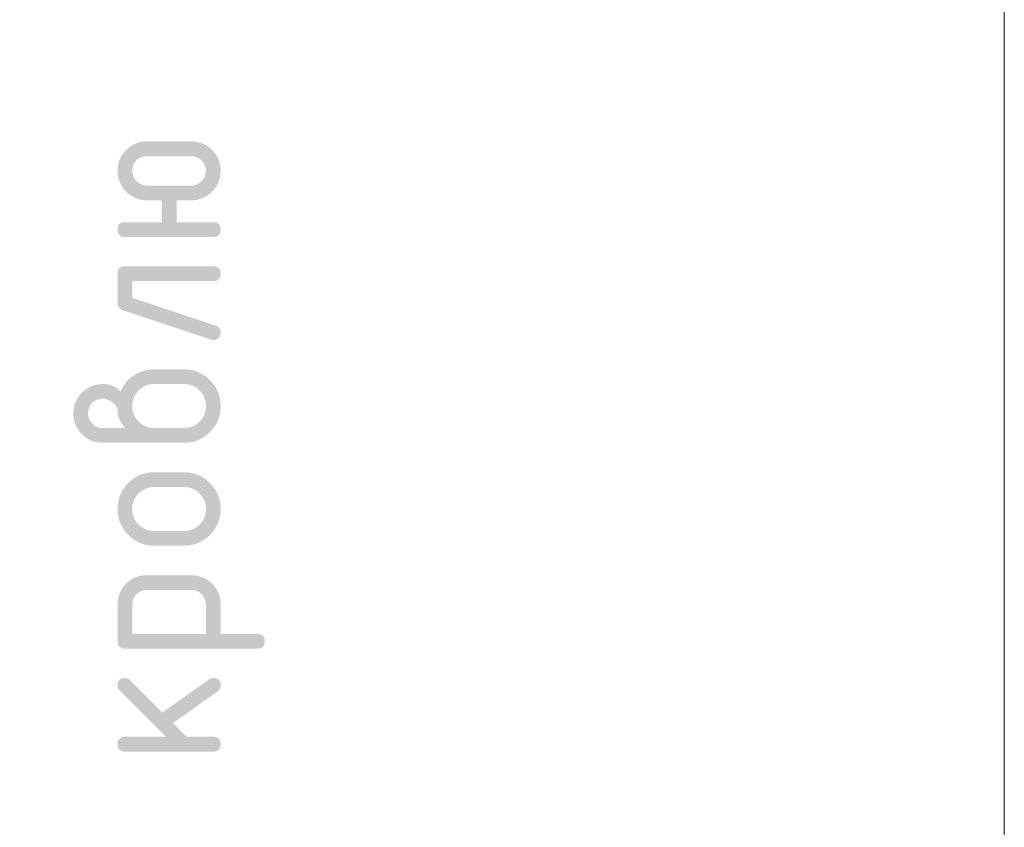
# Model space of a CAD drawing. Header units: millimetres. Extents: x 0 to 50412, y -12 to 35652.
# Tile 13 of 24: x 22206 to 24212, y 25390 to 27037. Entities that reach past the tile are written whole.
import ezdxf

# ---------------------------------------------------------------- set-up
doc = ezdxf.new("R2010")
doc.units = ezdxf.units.MM
doc.layers.add('Standard', color=7, linetype='Continuous', lineweight=25)
doc.layers.add('Заголовок чертежа', color=7, linetype='Continuous', lineweight=25)

msp = doc.modelspace()

# ---------------------------------------------------------------- hatches: boundary and pattern name
at = {"layer": 'Заголовок чертежа', "linetype": 'Continuous', "lineweight": 25, "transparency": 33554687}
h = msp.add_hatch(color=7, dxfattribs=at)
h.paths.add_polyline_path([(22525.7, 26668.7), (22525.7, 26623.9), (22600.6, 26623.9), (22602.5, 26623.9), (22604.1, 26623.7), (22605.7, 26623.5), (22607.1, 26623), (22608.5, 26622.5), (22609.7, 26621.8), (22610.9, 26621.1), (22611.8, 26620.2), (22612.8, 26619.2), (22613.5, 26618.1), (22614.2, 26616.9), (22614.6, 26615.5), (22615.1, 26614.1), (22615.3, 26612.4), (22615.6, 26610.8), (22615.6, 26608.9), (22615.6, 26607), (22615.3, 26605.4), (22615.1, 26603.7), (22614.6, 26602.3), (22614.2, 26600.9), (22613.5, 26599.8), (22612.7, 26598.6), (22611.8, 26597.6), (22610.9, 26596.7), (22609.7, 26596), (22608.5, 26595.3), (22607.1, 26594.8), (22605.7, 26594.4), (22604.1, 26594.1), (22602.5, 26593.9), (22600.6, 26593.9), (22420.7, 26593.9), (22418.8, 26593.9), (22417.2, 26594.1), (22415.6, 26594.4), (22414.2, 26594.8), (22412.8, 26595.3), (22411.6, 26596), (22410.4, 26596.7), (22409.5, 26597.6), (22408.5, 26598.6), (22407.8, 26599.8), (22407.1, 26600.9), (22406.7, 26602.3), (22406.2, 26603.7), (22406, 26605.4), (22405.7, 26607), (22405.7, 26608.9), (22405.7, 26610.8), (22406, 26612.4), (22406.2, 26614.1), (22406.7, 26615.5), (22407.1, 26616.9), (22407.8, 26618.1), (22408.5, 26619.2), (22409.5, 26620.2), (22410.4, 26621.1), (22411.6, 26621.8), (22412.7, 26622.5), (22414.2, 26623), (22415.6, 26623.5), (22417.2, 26623.7), (22418.8, 26623.9), (22420.7, 26623.9), (22495.6, 26623.9), (22495.6, 26668.7), (22465.7, 26668.7), (22462.5, 26668.7), (22459.5, 26669), (22456.5, 26669.3), (22453.5, 26669.8), (22450.6, 26670.4), (22447.9, 26671.2), (22445.1, 26672), (22442.4, 26673.1), (22439.8, 26674.2), (22437.2, 26675.5), (22434.7, 26676.9), (22432.3, 26678.5), (22429.9, 26680.2), (22427.6, 26682), (22425.3, 26684), (22423.1, 26686.1), (22420.9, 26688.3), (22419, 26690.6), (22417.1, 26692.9), (22415.5, 26695.3), (22413.9, 26697.7), (22412.5, 26700.3), (22411.2, 26702.8), (22410.1, 26705.5), (22409, 26708.1), (22408.2, 26710.9), (22407.4, 26713.7), (22406.8, 26716.6), (22406.3, 26719.5), (22406, 26722.5), (22405.7, 26725.6), (22405.7, 26728.7), (22405.7, 26731.9), (22406, 26734.9), (22406.3, 26737.9), (22406.8, 26740.8), (22407.4, 26743.7), (22408.2, 26746.5), (22409, 26749.3), (22410.1, 26752), (22411.2, 26754.6), (22412.5, 26757.2), (22413.9, 26759.7), (22415.5, 26762.1), (22417.1, 26764.6), (22419, 26766.8), (22420.9, 26769.1), (22423.1, 26771.3), (22425.3, 26773.5), (22427.6, 26775.4), (22429.9, 26777.3), (22432.3, 26778.9), (22434.7, 26780.5), (22437.2, 26781.9), (22439.8, 26783.3), (22442.4, 26784.3), (22445.1, 26785.4), (22447.9, 26786.2), (22450.7, 26787.1), (22453.6, 26787.6), (22456.5, 26788.1), (22459.5, 26788.4), (22462.5, 26788.7), (22465.7, 26788.7), (22555.6, 26788.7), (22558.8, 26788.7), (22561.8, 26788.4), (22564.8, 26788.1), (22567.7, 26787.6), (22570.6, 26787.1), (22573.4, 26786.2), (22576.2, 26785.4), (22578.9, 26784.3), (22581.5, 26783.3), (22584.1, 26781.9), (22586.6, 26780.5), (22589, 26778.9), (22591.4, 26777.3), (22593.7, 26775.4), (22596, 26773.5), (22598.2, 26771.3), (22600.4, 26769.1), (22602.3, 26766.8), (22604.2, 26764.6), (22605.8, 26762.1), (22607.4, 26759.7), (22608.8, 26757.2), (22610.1, 26754.6), (22611.2, 26752), (22612.3, 26749.3), (22613.1, 26746.5), (22613.9, 26743.7), (22614.5, 26740.8), (22615, 26737.9), (22615.3, 26734.9), (22615.6, 26731.9), (22615.6, 26728.7), (22615.6, 26725.6), (22615.3, 26722.5), (22615, 26719.5), (22614.5, 26716.6), (22613.9, 26713.7), (22613.1, 26710.9), (22612.3, 26708.1), (22611.2, 26705.5), (22610.1, 26702.8), (22608.8, 26700.3), (22607.4, 26697.7), (22605.8, 26695.3), (22604.2, 26692.9), (22602.3, 26690.6), (22600.4, 26688.3), (22598.2, 26686.1), (22596, 26684), (22593.7, 26682), (22591.4, 26680.2), (22589, 26678.5), (22586.6, 26676.9), (22584.1, 26675.5), (22581.5, 26674.2), (22578.9, 26673.1), (22576.2, 26672), (22573.4, 26671.2), (22570.6, 26670.4), (22567.7, 26669.8), (22564.8, 26669.3), (22561.8, 26669), (22558.8, 26668.7), (22555.6, 26668.7)], flags=16)
h.paths.add_polyline_path([(22585.6, 26728.7), (22585.6, 26731.7), (22585, 26734.4), (22584.4, 26737.2), (22583.3, 26739.8), (22582.2, 26742.4), (22580.5, 26744.9), (22578.8, 26747.3), (22576.5, 26749.6), (22574.2, 26751.8), (22571.8, 26753.5), (22569.3, 26755.2), (22566.7, 26756.4), (22564.1, 26757.5), (22561.3, 26758.1), (22558.5, 26758.6), (22555.6, 26758.6), (22465.6, 26758.6), (22462.4, 26758.6), (22459.5, 26758.1), (22456.6, 26757.6), (22453.9, 26756.5), (22451.2, 26755.4), (22448.8, 26753.8), (22446.4, 26752.2), (22444.3, 26750), (22442.1, 26747.9), (22440.5, 26745.5), (22438.9, 26743.1), (22437.8, 26740.4), (22436.7, 26737.7), (22436.2, 26734.8), (22435.6, 26731.9), (22435.6, 26728.7), (22435.6, 26725.6), (22436.2, 26722.7), (22436.7, 26719.8), (22437.8, 26717.2), (22438.9, 26714.5), (22440.5, 26712.1), (22442.2, 26709.7), (22444.4, 26707.5), (22446.6, 26705.3), (22449, 26703.7), (22451.4, 26702.1), (22454, 26701), (22456.7, 26699.9), (22459.6, 26699.3), (22462.5, 26698.8), (22465.6, 26698.8), (22555.6, 26698.8), (22558.5, 26698.8), (22561.3, 26699.4), (22564.1, 26699.9), (22566.7, 26701.1), (22569.3, 26702.2), (22571.8, 26703.9), (22574.2, 26705.6), (22576.5, 26707.9), (22578.8, 26710.1), (22580.5, 26712.6), (22582.2, 26715), (22583.3, 26717.6), (22584.4, 26720.2), (22585, 26723), (22585.6, 26725.8)])
for points in [[(22405.7, 26459), (22405.7, 26519), (22405.7, 26520.9), (22406, 26522.5), (22406.2, 26524.2), (22406.7, 26525.6), (22407.1, 26527), (22407.8, 26528.2), (22408.5, 26529.4), (22409.5, 26530.3), (22410.4, 26531.2), (22411.6, 26531.9), (22412.8, 26532.6), (22414.2, 26533.1), (22415.6, 26533.6), (22417.2, 26533.8), (22418.8, 26534), (22420.7, 26534), (22600.6, 26534), (22602.5, 26534), (22604.1, 26533.8), (22605.7, 26533.6), (22607.1, 26533.1), (22608.5, 26532.6), (22609.7, 26531.9), (22610.9, 26531.2), (22611.8, 26530.3), (22612.7, 26529.4), (22613.5, 26528.2), (22614.2, 26527), (22614.6, 26525.6), (22615.1, 26524.2), (22615.3, 26522.5), (22615.6, 26520.9), (22615.6, 26519), (22615.6, 26517.1), (22615.3, 26515.5), (22615.1, 26513.9), (22614.6, 26512.4), (22614.2, 26511), (22613.5, 26509.9), (22612.8, 26508.7), (22611.8, 26507.8), (22610.9, 26506.8), (22609.7, 26506.1), (22608.5, 26505.4), (22607.1, 26504.9), (22605.7, 26504.5), (22604.1, 26504.2), (22602.5, 26504), (22600.6, 26504), (22435.8, 26504), (22435.8, 26469.7), (22605.4, 26413.1), (22607.9, 26412.3), (22609.8, 26411), (22611.7, 26409.6), (22613, 26407.9), (22614.3, 26406.1), (22614.9, 26403.9), (22615.6, 26401.7), (22615.6, 26399), (22615.6, 26397.2), (22615.3, 26395.5), (22615.1, 26393.9), (22614.6, 26392.5), (22614.1, 26391.1), (22613.4, 26389.9), (22612.7, 26388.7), (22611.8, 26387.8), (22610.8, 26386.9), (22609.6, 26386.1), (22608.4, 26385.4), (22607, 26385), (22605.6, 26384.5), (22603.9, 26384.3), (22602.3, 26384), (22600.4, 26384), (22597.9, 26384), (22595.8, 26384.7), (22418, 26444), (22414.9, 26445), (22412.6, 26446.5), (22410.3, 26447.9), (22408.8, 26449.8), (22407.3, 26451.7), (22406.5, 26454), (22405.7, 26456.3)], [(22504.3, 25574.8), (22410, 25669.1), (22409, 25670.1), (22408.2, 25671.4), (22407.3, 25672.6), (22406.8, 25673.9), (22406.3, 25675.2), (22406, 25676.7), (22405.7, 25678.2), (22405.7, 25679.7), (22405.7, 25681.6), (22406, 25683.3), (22406.2, 25684.9), (22406.7, 25686.3), (22407.1, 25687.7), (22407.8, 25688.9), (22408.5, 25690.1), (22409.5, 25691), (22410.4, 25691.9), (22411.6, 25692.6), (22412.8, 25693.3), (22414.2, 25693.8), (22415.6, 25694.3), (22417.2, 25694.5), (22418.8, 25694.7), (22420.7, 25694.7), (22422.2, 25694.7), (22423.6, 25694.5), (22425, 25694.2), (22426.3, 25693.6), (22427.6, 25693), (22428.8, 25692.2), (22430, 25691.3), (22431.2, 25690.2), (22497, 25624.3), (22591.9, 25691.8), (22594, 25693.3), (22596.2, 25694), (22598.4, 25694.7), (22600.8, 25694.7), (22602.6, 25694.7), (22604.3, 25694.5), (22605.9, 25694.3), (22607.3, 25693.8), (22608.6, 25693.3), (22609.8, 25692.6), (22610.9, 25691.9), (22611.9, 25691), (22612.8, 25690.1), (22613.5, 25688.9), (22614.2, 25687.7), (22614.6, 25686.3), (22615.1, 25684.9), (22615.3, 25683.3), (22615.6, 25681.6), (22615.6, 25679.7), (22615.6, 25677.8), (22615.2, 25676), (22614.8, 25674.2), (22614, 25672.6), (22613.2, 25671.1), (22612, 25669.7), (22610.8, 25668.4), (22609.2, 25667.2), (22518.6, 25602.7), (22546.5, 25574.8), (22600.6, 25574.8), (22602.4, 25574.8), (22604.1, 25574.5), (22605.7, 25574.3), (22607.1, 25573.8), (22608.5, 25573.4), (22609.7, 25572.7), (22610.9, 25572), (22611.8, 25571), (22612.7, 25570.1), (22613.5, 25568.9), (22614.2, 25567.7), (22614.6, 25566.3), (22615.1, 25564.9), (22615.3, 25563.3), (22615.6, 25561.6), (22615.6, 25559.7), (22615.6, 25557.9), (22615.3, 25556.2), (22615.1, 25554.6), (22614.6, 25553.2), (22614.2, 25551.8), (22613.5, 25550.6), (22612.7, 25549.4), (22611.8, 25548.5), (22610.9, 25547.5), (22609.7, 25546.8), (22608.5, 25546.1), (22607.1, 25545.7), (22605.7, 25545.2), (22604.1, 25545), (22602.5, 25544.7), (22600.6, 25544.7), (22420.7, 25544.7), (22418.8, 25544.7), (22417.2, 25545), (22415.6, 25545.2), (22414.2, 25545.7), (22412.8, 25546.1), (22411.6, 25546.8), (22410.4, 25547.5), (22409.5, 25548.5), (22408.5, 25549.4), (22407.8, 25550.6), (22407.1, 25551.8), (22406.7, 25553.2), (22406.2, 25554.6), (22406, 25556.2), (22405.7, 25557.9), (22405.7, 25559.7), (22405.7, 25561.6), (22406, 25563.3), (22406.2, 25564.9), (22406.7, 25566.3), (22407.1, 25567.7), (22407.8, 25568.9), (22408.5, 25570.1), (22409.5, 25571), (22410.4, 25572), (22411.6, 25572.7), (22412.8, 25573.4), (22414.2, 25573.8), (22415.6, 25574.3), (22417.2, 25574.5), (22418.8, 25574.8), (22420.7, 25574.8)]]:
    msp.add_hatch(color=7, dxfattribs=at).paths.add_polyline_path(points, flags=16)
h = msp.add_hatch(color=7, dxfattribs=at)
h.paths.add_polyline_path([(22420.6, 26204.3), (22416.9, 26209), (22414.1, 26213.6), (22411.3, 26218.2), (22409.4, 26222.6), (22407.5, 26226.9), (22406.6, 26231.1), (22405.6, 26235.3), (22405.6, 26239.3), (22405.6, 26241.6), (22405, 26243.8), (22404.3, 26246.1), (22403, 26248.2), (22401.7, 26250.4), (22399.7, 26252.5), (22397.8, 26254.5), (22395.2, 26256.5), (22392.7, 26258.5), (22390.3, 26259.9), (22387.9, 26261.4), (22385.4, 26262.3), (22383, 26263.3), (22380.5, 26263.8), (22378.1, 26264.3), (22375.6, 26264.3), (22372.5, 26264.3), (22369.5, 26263.7), (22366.6, 26263.2), (22363.9, 26262.1), (22361.3, 26261), (22358.8, 26259.4), (22356.4, 26257.8), (22354.3, 26255.6), (22352.1, 26253.5), (22350.5, 26251), (22348.9, 26248.6), (22347.8, 26246), (22346.7, 26243.3), (22346.2, 26240.4), (22345.6, 26237.4), (22345.6, 26234.3), (22345.6, 26231.1), (22346.2, 26228.2), (22346.7, 26225.4), (22347.8, 26222.7), (22348.9, 26220.1), (22350.6, 26217.6), (22352.2, 26215.2), (22354.4, 26213), (22356.6, 26210.8), (22359, 26209.2), (22361.4, 26207.6), (22364.1, 26206.5), (22366.7, 26205.4), (22369.6, 26204.8), (22372.5, 26204.3), (22375.6, 26204.3)])
h.paths.add_polyline_path([(22411.7, 26279), (22413.9, 26284.2), (22416.7, 26288.8), (22419.5, 26293.4), (22422.9, 26297.5), (22426.3, 26301.6), (22430.4, 26305.2), (22434.5, 26308.8), (22439.2, 26311.8), (22443.9, 26314.8), (22448.9, 26317.1), (22453.8, 26319.4), (22459, 26320.9), (22464.1, 26322.4), (22469.5, 26323.2), (22474.9, 26323.9), (22480.6, 26323.9), (22540.6, 26323.9), (22544.5, 26323.9), (22548.3, 26323.6), (22552, 26323.2), (22555.7, 26322.6), (22559.3, 26321.9), (22562.7, 26320.9), (22566.2, 26319.8), (22569.5, 26318.5), (22572.9, 26317.1), (22576, 26315.4), (22579.2, 26313.7), (22582.2, 26311.6), (22585.3, 26309.6), (22588.1, 26307.2), (22591, 26304.8), (22593.7, 26302.1), (22596.5, 26299.3), (22598.9, 26296.4), (22601.2, 26293.5), (22603.3, 26290.5), (22605.3, 26287.5), (22607, 26284.3), (22608.7, 26281.2), (22610.1, 26277.9), (22611.5, 26274.5), (22612.5, 26271.1), (22613.5, 26267.6), (22614.2, 26264), (22614.9, 26260.4), (22615.2, 26256.7), (22615.6, 26253), (22615.6, 26249.1), (22615.6, 26245.2), (22615.2, 26241.4), (22614.9, 26237.6), (22614.2, 26234), (22613.5, 26230.4), (22612.5, 26226.9), (22611.4, 26223.5), (22610.1, 26220.2), (22608.7, 26216.8), (22607, 26213.7), (22605.3, 26210.5), (22603.2, 26207.5), (22601.2, 26204.5), (22598.8, 26201.6), (22596.4, 26198.7), (22593.6, 26196), (22590.9, 26193.3), (22588, 26190.9), (22585.1, 26188.5), (22582.1, 26186.5), (22579.1, 26184.4), (22575.9, 26182.7), (22572.7, 26181), (22569.4, 26179.7), (22566.1, 26178.3), (22562.6, 26177.3), (22559.2, 26176.3), (22555.6, 26175.6), (22552, 26174.9), (22548.2, 26174.6), (22544.5, 26174.2), (22540.6, 26174.2), (22375.6, 26174.2), (22372.4, 26174.2), (22369.4, 26174.5), (22366.3, 26174.8), (22363.4, 26175.3), (22360.5, 26175.8), (22357.7, 26176.7), (22355, 26177.5), (22352.3, 26178.6), (22349.6, 26179.7), (22347.1, 26181), (22344.6, 26182.4), (22342.1, 26184), (22339.7, 26185.7), (22337.4, 26187.6), (22335.1, 26189.5), (22332.9, 26191.7), (22330.8, 26193.9), (22328.9, 26196.2), (22327, 26198.4), (22325.3, 26200.9), (22323.7, 26203.3), (22322.4, 26205.8), (22321, 26208.3), (22319.9, 26211), (22318.8, 26213.6), (22318, 26216.4), (22317.2, 26219.2), (22316.7, 26222.1), (22316.1, 26224.9), (22315.8, 26227.9), (22315.6, 26230.9), (22315.6, 26234.1), (22315.6, 26237.2), (22315.8, 26240.2), (22316.1, 26243.2), (22316.7, 26246.1), (22317.2, 26249), (22318, 26251.8), (22318.8, 26254.6), (22319.9, 26257.3), (22321, 26259.9), (22322.4, 26262.4), (22323.8, 26265), (22325.4, 26267.4), (22327, 26269.8), (22329, 26272.1), (22330.9, 26274.4), (22333.1, 26276.6), (22335.3, 26278.7), (22337.6, 26280.6), (22339.9, 26282.5), (22342.3, 26284.1), (22344.7, 26285.8), (22347.2, 26287.1), (22349.8, 26288.5), (22352.4, 26289.6), (22355.1, 26290.6), (22357.9, 26291.4), (22360.6, 26292.3), (22363.5, 26292.8), (22366.4, 26293.3), (22369.4, 26293.6), (22372.4, 26293.9), (22375.6, 26293.9), (22381.2, 26293.9), (22386.4, 26292.9), (22391.4, 26292), (22396, 26290.2), (22400.5, 26288.3), (22404.4, 26285.5), (22408.3, 26282.7)], flags=16)
h.paths.add_polyline_path([(22540.5, 26293.9), (22480.5, 26293.9), (22475.9, 26293.9), (22471.6, 26293.1), (22467.2, 26292.3), (22463.3, 26290.6), (22459.3, 26289), (22455.7, 26286.6), (22452, 26284.1), (22448.7, 26280.9), (22445.4, 26277.6), (22443, 26274), (22440.5, 26270.4), (22438.9, 26266.4), (22437.2, 26262.5), (22436.4, 26258.1), (22435.6, 26253.8), (22435.6, 26249.1), (22435.6, 26244.4), (22436.4, 26240), (22437.2, 26235.7), (22438.9, 26231.7), (22440.5, 26227.8), (22443, 26224.2), (22445.4, 26220.5), (22448.7, 26217.3), (22452, 26214), (22455.7, 26211.6), (22459.3, 26209.2), (22463.3, 26207.5), (22467.2, 26205.9), (22471.6, 26205.1), (22475.9, 26204.3), (22480.5, 26204.3), (22540.5, 26204.3), (22545.2, 26204.3), (22549.6, 26205.1), (22553.9, 26205.9), (22557.9, 26207.5), (22561.9, 26209.2), (22565.5, 26211.6), (22569.2, 26214), (22572.4, 26217.3), (22575.7, 26220.5), (22578.2, 26224.2), (22580.6, 26227.8), (22582.2, 26231.7), (22583.9, 26235.7), (22584.7, 26240), (22585.5, 26244.4), (22585.5, 26249.1), (22585.5, 26253.8), (22584.7, 26258.1), (22583.9, 26262.5), (22582.2, 26266.4), (22580.6, 26270.4), (22578.1, 26274), (22575.6, 26277.6), (22572.3, 26280.9), (22569, 26284.1), (22565.4, 26286.6), (22561.8, 26289), (22557.8, 26290.6), (22553.8, 26292.3), (22549.5, 26293.1), (22545.2, 26293.9)])
h = msp.add_hatch(color=7, dxfattribs=at)
h.paths.add_polyline_path([(22540.6, 25964.4), (22480.7, 25964.4), (22476.8, 25964.4), (22473, 25964.7), (22469.3, 25965.1), (22465.7, 25965.8), (22462.1, 25966.4), (22458.6, 25967.5), (22455.2, 25968.5), (22451.9, 25969.9), (22448.5, 25971.2), (22445.4, 25972.9), (22442.2, 25974.6), (22439.2, 25976.7), (22436.1, 25978.7), (22433.3, 25981.1), (22430.4, 25983.5), (22427.7, 25986.3), (22424.9, 25989), (22422.5, 25991.9), (22420.1, 25994.8), (22418.1, 25997.8), (22416, 26000.8), (22414.3, 26004), (22412.6, 26007.2), (22411.2, 26010.5), (22409.8, 26013.8), (22408.8, 26017.2), (22407.8, 26020.7), (22407.1, 26024.3), (22406.4, 26027.9), (22406.1, 26031.6), (22405.7, 26035.4), (22405.7, 26039.2), (22405.7, 26043.2), (22406.1, 26047), (22406.4, 26050.8), (22407.1, 26054.4), (22407.8, 26058), (22408.8, 26061.5), (22409.8, 26065), (22411.1, 26068.3), (22412.5, 26071.6), (22414.2, 26074.8), (22415.9, 26078), (22417.9, 26081), (22420, 26084), (22422.3, 26086.9), (22424.7, 26089.7), (22427.4, 26092.4), (22430.1, 26095.1), (22433, 26097.5), (22435.9, 26099.9), (22438.9, 26101.9), (22441.9, 26103.9), (22445.1, 26105.6), (22448.3, 26107.3), (22451.6, 26108.7), (22454.9, 26110), (22458.4, 26111.1), (22461.9, 26112.1), (22465.5, 26112.8), (22469.1, 26113.4), (22472.9, 26113.8), (22476.7, 26114.1), (22480.7, 26114.1), (22540.6, 26114.1), (22544.5, 26114.1), (22548.3, 26113.8), (22552, 26113.4), (22555.6, 26112.7), (22559.2, 26112), (22562.7, 26111), (22566.1, 26110), (22569.4, 26108.6), (22572.8, 26107.3), (22575.9, 26105.6), (22579.1, 26103.8), (22582.1, 26101.8), (22585.1, 26099.7), (22588, 26097.3), (22590.9, 26095), (22593.6, 26092.2), (22596.4, 26089.5), (22598.8, 26086.6), (22601.2, 26083.7), (22603.2, 26080.7), (22605.3, 26077.7), (22607, 26074.5), (22608.7, 26071.3), (22610.1, 26068), (22611.5, 26064.7), (22612.5, 26061.3), (22613.5, 26057.8), (22614.2, 26054.2), (22614.9, 26050.6), (22615.2, 26046.9), (22615.6, 26043.1), (22615.6, 26039.2), (22615.6, 26035.4), (22615.2, 26031.6), (22614.9, 26027.9), (22614.2, 26024.3), (22613.5, 26020.7), (22612.5, 26017.2), (22611.5, 26013.8), (22610.1, 26010.5), (22608.7, 26007.2), (22607, 26004), (22605.3, 26000.8), (22603.2, 25997.8), (22601.2, 25994.8), (22598.8, 25991.9), (22596.4, 25989), (22593.6, 25986.3), (22590.9, 25983.5), (22588, 25981.1), (22585.1, 25978.7), (22582.1, 25976.7), (22579.1, 25974.6), (22575.9, 25972.9), (22572.8, 25971.2), (22569.4, 25969.9), (22566.1, 25968.5), (22562.7, 25967.5), (22559.2, 25966.4), (22555.6, 25965.8), (22552, 25965.1), (22548.3, 25964.7), (22544.5, 25964.4)], flags=16)
h.paths.add_polyline_path([(22540.5, 26084.1), (22480.5, 26084.1), (22475.9, 26084.1), (22471.6, 26083.2), (22467.2, 26082.4), (22463.3, 26080.8), (22459.3, 26079.1), (22455.7, 26076.7), (22452, 26074.2), (22448.7, 26070.9), (22445.4, 26067.6), (22443, 26064), (22440.5, 26060.4), (22438.9, 26056.5), (22437.2, 26052.5), (22436.4, 26048.2), (22435.6, 26043.9), (22435.6, 26039.2), (22435.6, 26034.6), (22436.4, 26030.3), (22437.2, 26026), (22438.9, 26022.1), (22440.5, 26018.1), (22443, 26014.5), (22445.4, 26010.8), (22448.7, 26007.6), (22452, 26004.3), (22455.7, 26001.8), (22459.3, 25999.4), (22463.3, 25997.7), (22467.2, 25996.1), (22471.6, 25995.3), (22475.9, 25994.4), (22480.5, 25994.4), (22540.5, 25994.4), (22545.2, 25994.4), (22549.6, 25995.3), (22553.9, 25996.1), (22557.9, 25997.7), (22561.9, 25999.3), (22565.5, 26001.8), (22569.2, 26004.2), (22572.4, 26007.5), (22575.7, 26010.7), (22578.2, 26014.3), (22580.6, 26017.9), (22582.2, 26021.9), (22583.9, 26025.9), (22584.7, 26030.2), (22585.5, 26034.6), (22585.5, 26039.2), (22585.5, 26043.9), (22584.7, 26048.2), (22583.9, 26052.5), (22582.2, 26056.5), (22580.6, 26060.4), (22578.1, 26064), (22575.6, 26067.6), (22572.3, 26070.9), (22569, 26074.2), (22565.4, 26076.7), (22561.8, 26079.1), (22557.8, 26080.8), (22553.8, 26082.4), (22549.5, 26083.2), (22545.2, 26084.1)])
h = msp.add_hatch(color=7, dxfattribs=at)
h.paths.add_polyline_path([(22420.7, 25754.6), (22418.8, 25754.6), (22417.2, 25754.8), (22415.6, 25755), (22414.2, 25755.5), (22412.7, 25756), (22411.6, 25756.7), (22410.4, 25757.4), (22409.5, 25758.3), (22408.5, 25759.2), (22407.8, 25760.4), (22407.1, 25761.6), (22406.7, 25763), (22406.2, 25764.4), (22406, 25766), (22405.7, 25767.7), (22405.7, 25769.5), (22405.7, 25844.4), (22405.7, 25847.5), (22406, 25850.6), (22406.3, 25853.6), (22406.8, 25856.5), (22407.4, 25859.4), (22408.2, 25862.2), (22409, 25865), (22410.1, 25867.6), (22411.2, 25870.3), (22412.5, 25872.8), (22413.9, 25875.3), (22415.5, 25877.8), (22417.1, 25880.2), (22419, 25882.5), (22420.9, 25884.8), (22423.1, 25886.9), (22425.3, 25889.1), (22427.6, 25891), (22429.9, 25892.9), (22432.3, 25894.5), (22434.7, 25896.1), (22437.2, 25897.5), (22439.8, 25898.9), (22442.4, 25899.9), (22445.1, 25901), (22447.9, 25901.8), (22450.7, 25902.6), (22453.6, 25903.2), (22456.5, 25903.7), (22459.5, 25904), (22462.5, 25904.3), (22465.7, 25904.3), (22555.6, 25904.3), (22558.7, 25904.3), (22561.7, 25904), (22564.7, 25903.7), (22567.6, 25903.2), (22570.5, 25902.6), (22573.3, 25901.8), (22576.1, 25901), (22578.7, 25899.9), (22581.4, 25898.9), (22583.9, 25897.5), (22586.4, 25896.2), (22588.9, 25894.5), (22591.3, 25892.9), (22593.6, 25891), (22595.9, 25889.1), (22598.1, 25886.9), (22600.3, 25884.8), (22602.2, 25882.5), (22604.1, 25880.2), (22605.7, 25877.8), (22607.4, 25875.4), (22608.7, 25872.8), (22610.1, 25870.3), (22611.2, 25867.6), (22612.3, 25865), (22613.1, 25862.2), (22613.9, 25859.4), (22614.5, 25856.5), (22615, 25853.6), (22615.3, 25850.6), (22615.6, 25847.6), (22615.6, 25844.4), (22615.6, 25784.6), (22690.5, 25784.6), (22692.3, 25784.6), (22694, 25784.4), (22695.6, 25784.1), (22697, 25783.7), (22698.4, 25783.2), (22699.6, 25782.5), (22700.8, 25781.8), (22701.7, 25780.8), (22702.6, 25779.9), (22703.3, 25778.7), (22704, 25777.6), (22704.5, 25776.2), (22705, 25774.7), (22705.2, 25773.1), (22705.5, 25771.5), (22705.5, 25769.6), (22705.5, 25767.7), (22705.2, 25766.1), (22705, 25764.4), (22704.5, 25763), (22704, 25761.6), (22703.3, 25760.4), (22702.6, 25759.2), (22701.7, 25758.3), (22700.8, 25757.4), (22699.6, 25756.7), (22698.4, 25756), (22697, 25755.5), (22695.6, 25755), (22694, 25754.8), (22692.3, 25754.6), (22690.5, 25754.6)], flags=16)
h.paths.add_polyline_path([(22435.8, 25784.6), (22585.5, 25784.6), (22585.5, 25844.3), (22585.5, 25847.5), (22585, 25850.3), (22584.4, 25853.2), (22583.3, 25855.9), (22582.2, 25858.5), (22580.6, 25860.9), (22579, 25863.3), (22576.8, 25865.5), (22574.6, 25867.7), (22572.2, 25869.3), (22569.8, 25871), (22567.1, 25872), (22564.5, 25873.1), (22561.6, 25873.7), (22558.7, 25874.2), (22555.6, 25874.2), (22465.7, 25874.2), (22462.6, 25874.2), (22459.6, 25873.7), (22456.7, 25873.1), (22454, 25872.1), (22451.4, 25871), (22449, 25869.4), (22446.6, 25867.8), (22444.4, 25865.6), (22442.2, 25863.5), (22440.6, 25861.1), (22439, 25858.7), (22437.9, 25856), (22436.9, 25853.3), (22436.3, 25850.4), (22435.8, 25847.5), (22435.8, 25844.3)])

# ---------------------------------------------------------------- linework, layer by layer
at = {"layer": 'Standard', "color": 7, "linetype": 'Continuous', "lineweight": 13, "transparency": 33554687}
msp.add_lwpolyline([(24212.4, 35176.2), (0, 35176.2), (0, 23597.4), (24212.4, 23597.4), (24212.4, 35176.2)], dxfattribs=at)

doc.saveas('drawing.dxf')
